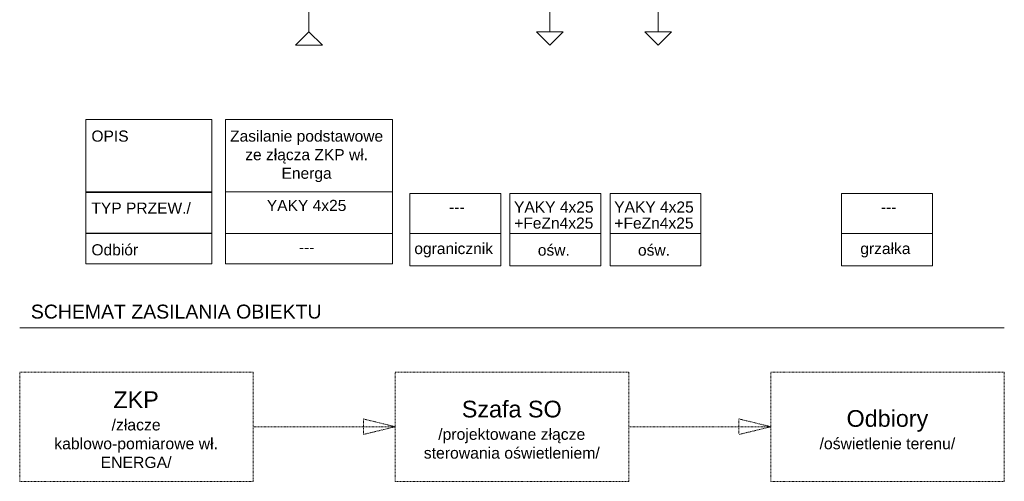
# Model space of a CAD drawing. Extents: x 6530687 to 6531018, y 5912940 to 5913185.
# Tile 7 of 9: x 6530832 to 6531009, y 5912940 to 5913023. Entities that reach past the tile are written whole.
import ezdxf

# ---------------------------------------------------------------- set-up
doc = ezdxf.new("R2010")
doc.units = 0
doc.header["$MEASUREMENT"] = 0
doc.linetypes.add('DASHED', pattern=[0.75, 0.5, -0.25])
doc.layers.get('0').update_dxf_attribs({"linetype": 'CONTINUOUS', "lineweight": 9})
doc.layers.add('000 Inne (niezydentyfikowane)', color=7, linetype='CONTINUOUS', lineweight=9)
doc.layers.add('IE - schemat', color=7, linetype='CONTINUOUS', lineweight=9)
doc.styles.add('AMS ARIAL', font='arial.ttf', dxfattribs={"width": 0.7})

msp = doc.modelspace()

# ---------------------------------------------------------------- linework, layer by layer
for p, q in [((6530883.95, 5913020.56), (6530881.55, 5913018.16)), ((6530886.35, 5913018.16), (6530883.95, 5913020.56)), ((6530927.18, 5913018.16), (6530924.78, 5913020.56)), ((6530924.78, 5913020.56), (6530929.58, 5913020.56)), ((6530929.58, 5913020.56), (6530927.18, 5913018.16)), ((6530946.66, 5913018.16), (6530944.26, 5913020.56)), ((6530944.26, 5913020.56), (6530949.06, 5913020.56)), ((6530949.06, 5913020.56), (6530946.66, 5913018.16)), ((6530881.55, 5913018.16), (6530886.35, 5913018.16))]:
    msp.add_line(p, q)
at = {"layer": '000 Inne (niezydentyfikowane)', "linetype": 'Continuous'}
for p, q in [((6530883.95, 5913079.89), (6530883.95, 5913020.56)), ((6530927.18, 5913076.52), (6530927.18, 5913020.56)), ((6530946.66, 5913076.52), (6530946.66, 5913020.56))]:
    msp.add_line(p, q, dxfattribs=at)
for points in [[(6530902.04, 5912991.48), (6530918.38, 5912991.48)], [(6530920.02, 5912991.48), (6530936.36, 5912991.48)], [(6530938.01, 5912991.48), (6530954.34, 5912991.48)], [(6530979.57, 5912991.48), (6530995.91, 5912991.48)], [(6530902.04, 5912984.3), (6530918.38, 5912984.3)], [(6530920.02, 5912984.3), (6530936.36, 5912984.3)], [(6530938.01, 5912984.3), (6530954.34, 5912984.3)], [(6530979.57, 5912984.3), (6530995.91, 5912984.3)], [(6530902.04, 5912978.51), (6530918.38, 5912978.51)], [(6530920.02, 5912978.51), (6530936.36, 5912978.51)], [(6530938.01, 5912978.51), (6530954.34, 5912978.51)], [(6530979.57, 5912978.51), (6530995.91, 5912978.51)], [(6530832, 5912967.35), (6531008.81, 5912967.35)]]:
    msp.add_lwpolyline(points, dxfattribs=at)
at = {"layer": 'IE - schemat'}
for p, q in [((6530843.88, 5913004.8), (6530866.53, 5913004.8)), ((6530843.88, 5913004.8), (6530843.88, 5912978.86)), ((6530843.88, 5912978.86), (6530843.88, 5913004.8)), ((6530866.53, 5913004.8), (6530866.53, 5912978.86)), ((6530868.95, 5913004.8), (6530868.95, 5912978.86)), ((6530868.95, 5913004.8), (6530898.95, 5913004.8)), ((6530898.95, 5913004.8), (6530898.95, 5912978.86)), ((6530843.88, 5912991.8), (6530866.53, 5912991.8)), ((6530843.88, 5912991.69), (6530866.53, 5912991.69)), ((6530868.95, 5912991.8), (6530898.95, 5912991.8)), ((6530902.04, 5912991.48), (6530902.04, 5912978.51)), ((6530918.38, 5912991.48), (6530918.38, 5912978.51)), ((6530920.02, 5912991.48), (6530920.02, 5912978.51)), ((6530936.36, 5912991.48), (6530936.36, 5912978.51)), ((6530938.01, 5912991.48), (6530938.01, 5912978.51)), ((6530954.34, 5912991.48), (6530954.34, 5912978.51)), ((6530979.57, 5912991.48), (6530979.57, 5912978.51)), ((6530995.91, 5912991.48), (6530995.91, 5912978.51)), ((6530995.91, 5912991.48), (6530995.91, 5912978.51)), ((6530843.88, 5912984.37), (6530866.53, 5912984.37)), ((6530843.88, 5912984.3), (6530866.53, 5912984.3)), ((6530868.95, 5912984.3), (6530898.95, 5912984.3)), ((6530843.88, 5912978.86), (6530866.53, 5912978.86)), ((6530868.95, 5912978.86), (6530898.95, 5912978.86))]:
    msp.add_line(p, q, dxfattribs=at)
at = {"layer": 'IE - schemat', "linetype": 'DASHED', "lineweight": 9, "ltscale": 0.1}
for p, q in [((6530899.45, 5912949.58), (6530893.71, 5912950.98)), ((6530893.71, 5912950.98), (6530893.71, 5912948.19)), ((6530966.91, 5912949.58), (6530961.17, 5912950.98)), ((6530961.17, 5912950.98), (6530961.17, 5912948.19)), ((6530873.9, 5912949.58), (6530899.45, 5912949.58)), ((6530899.45, 5912949.58), (6530893.71, 5912948.19)), ((6530941.36, 5912949.58), (6530966.91, 5912949.58)), ((6530966.91, 5912949.58), (6530961.17, 5912948.19))]:
    msp.add_line(p, q, dxfattribs=at)
for points in [[(6530832, 5912959.39), (6530873.9, 5912959.39), (6530873.9, 5912939.77), (6530832, 5912939.77)], [(6530899.45, 5912959.39), (6530941.36, 5912959.39), (6530941.36, 5912939.77), (6530899.45, 5912939.77)], [(6530966.91, 5912959.39), (6531008.81, 5912959.39), (6531008.81, 5912939.77), (6530966.91, 5912939.77)]]:
    msp.add_lwpolyline(points, close=True, dxfattribs=at)

# ---------------------------------------------------------------- texts
at = {"layer": 'IE - schemat', "linetype": 'ByBlock', "style": 'AMS ARIAL'}
for s, p in [('OPIS', (6530844.88, 5913000.8)), ('TYP PRZEW./', (6530844.88, 5912987.86)), ('Odbiór', (6530844.88, 5912980.37))]:
    msp.add_text(s, height=2, dxfattribs=at).set_placement(p)
at = {"layer": 'IE - schemat', "lineweight": 9, "ltscale": 10, "style": 'AMS ARIAL'}
msp.add_text('SCHEMAT ZASILANIA OBIEKTU', height=2.5, dxfattribs=at).set_placement((6530834, 5912969.02))
at = {"layer": 'IE - schemat', "linetype": 'DASHED', "lineweight": 9, "ltscale": 0.1, "attachment_point": 5, "style": 'AMS ARIAL'}
for s, insert, char_height, width in [('\\W1;Zasilanie podstawowe ze złącza ZKP wł. Energa ', (6530883.52, 5912998.17), 2, 27.9092), ('\\W1;YAKY 4x25', (6530883.52, 5912989.33), 2, 34.5307), ('\\W1;YAKY 4x25', (6530927.91, 5912989.04), 2, 34.5307), ('\\W1;YAKY 4x25', (6530945.9, 5912989.04), 2, 34.5307), ('\\W1;---', (6530910.51, 5912989.04), 2, 34.5307), ('\\W1;---', (6530988.04, 5912989.04), 2, 34.5307), ('\\W1;+FeZn4x25', (6530927.91, 5912986.16), 2, 14.2877), ('\\W1;+FeZn4x25', (6530945.9, 5912986.16), 2, 14.2877), ('\\W1;ogranicznik', (6530909.93, 5912981.3), 2, 13.0769), ('\\W1;ośw.', (6530927.91, 5912981.3), 2, 13.0769), ('\\W1;ośw.', (6530945.9, 5912981.3), 2, 13.0769), ('\\W1;grzałka', (6530987.46, 5912981.3), 2, 13.0769), ('\\W1;---', (6530883.52, 5912981.83), 2, 34.5307), ('\\H0.66138x;\\W1;ZKP\\P\\H0.675x;/złacze kablowo-pomiarowe wł. ENERGA/ ', (6530852.9, 5912949.04), 4.536, 34.5307), ('{\\H0.66138x;\\W1;Szafa SO\\P\\H0.675x;/projektowane złącze sterowania oświetleniem/ }', (6530920.36, 5912949.04), 4.536, 34.5307), ('\\H0.66138x;{\\W1;Odbiory\\P\\H0.675x;/oświetlenie terenu/}\\H0.675x; ', (6530987.82, 5912949.04), 4.536, 34.5307)]:
    msp.add_mtext(s, dxfattribs=dict(at, insert=insert, char_height=char_height, width=width))

doc.saveas('drawing.dxf')
